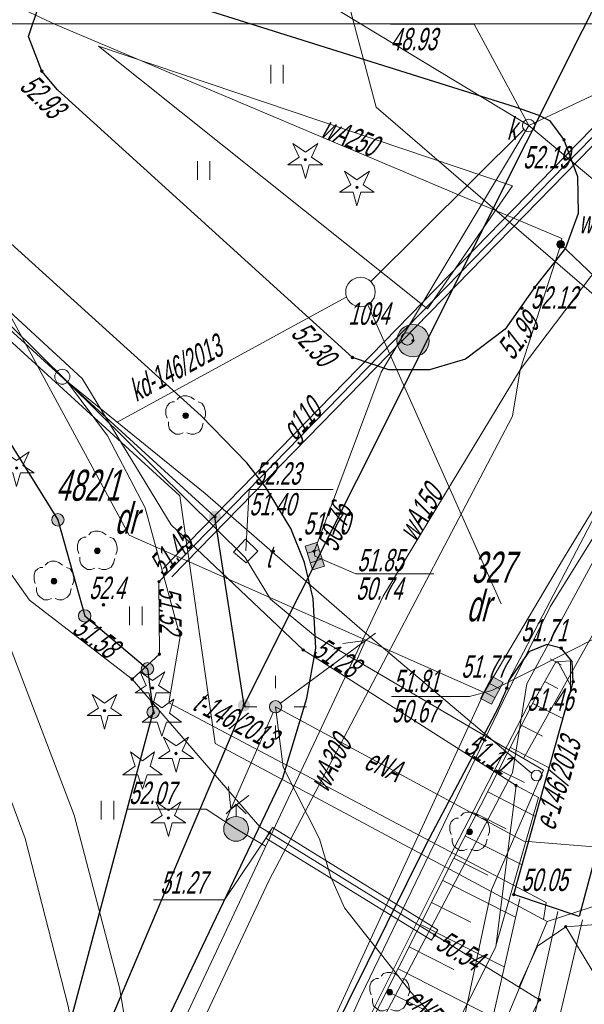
# Model space of a CAD drawing. Header units: millimetres. Extents: x 6567289036 to 6568990308, y 5976640423 to 5977332400.
# Tile 30 of 216: x 6567492607 to 6567515357, y 5976882915 to 5976922585. Entities that reach past the tile are written whole.
import ezdxf

# ---------------------------------------------------------------- set-up
doc = ezdxf.new("R2010")
doc.units = ezdxf.units.MM
doc.layers.add('0_PODKŁADANKI', color=7, linetype='Continuous')
doc.styles.get("Standard").update_dxf_attribs({"font": 'arial.ttf'})

# ---------------------------------------------------------------- blocks, each defined once
blk = doc.blocks.new('L_0_29_1')
at = {"color": 0, "linetype": 'Continuous', "lineweight": 13, "flags": 128}
blk.add_lwpolyline([(0, -0.5), (0, 0.5)], dxfattribs=at)
blk = doc.blocks.new('OSSP03')
at = {"linetype": 'Continuous', "lineweight": 18}
for color, points in [(7, [(0, -1.3, 1), (0, 1.3, 1)]), (0, [(0, -0.1, 1), (0, 0.1, 1)])]:
    blk.add_hatch(color=color, dxfattribs=at).paths.add_polyline_path(points)
at = {"color": 0, "linetype": 'Continuous', "lineweight": 18}
for radius in [1.3, 0.1]:
    blk.add_circle((0, 0), radius, dxfattribs=at)
blk = doc.blocks.new('EGBP04_02')
at = {"linetype": 'Continuous', "lineweight": 18}
blk.add_hatch(color=7, dxfattribs=at).paths.add_polyline_path([(0, -0.5, 1), (0, 0.5, 1)])
at = {"color": 0, "linetype": 'Continuous', "lineweight": 18}
blk.add_circle((0, 0), 0.5, dxfattribs=at)
blk = doc.blocks.new('EGBP04_03')
at = {"linetype": 'Continuous', "lineweight": 13}
for color, points in [(7, [(0, -0.5, 1), (0, 0.5, 1)]), (0, [(0, -0.1, 1), (0, 0.1, 1)])]:
    blk.add_hatch(color=color, dxfattribs=at).paths.add_polyline_path(points)
at = {"color": 0, "linetype": 'Continuous', "lineweight": 13}
blk.add_circle((0, 0), 0.1, dxfattribs=at)
blk = doc.blocks.new('RTPW01')
at = {"linetype": 'Continuous', "lineweight": 13}
blk.add_hatch(color=0, dxfattribs=at).paths.add_polyline_path([(0, -0.1, 1), (0, 0.1, 1)])
at = {"color": 0, "linetype": 'Continuous', "lineweight": 13}
blk.add_circle((0, 0), 0.1, dxfattribs=at)
blk = doc.blocks.new('SUUS22_01')
at = {"color": 0, "linetype": 'Continuous', "lineweight": 13}
blk.add_circle((0, 0), 0.5, dxfattribs=at)
blk = doc.blocks.new('SUUS25')
at = {"linetype": 'Continuous', "lineweight": 13}
blk.add_hatch(color=0, dxfattribs=at).paths.add_polyline_path([(0, -0.316, 1), (0, 0.316, 1)])
at = {"color": 0, "linetype": 'Continuous', "lineweight": 13}
blk.add_circle((0, 0), 0.316, dxfattribs=at)
blk = doc.blocks.new('SUUS05')
at = {"linetype": 'Continuous', "lineweight": 18}
blk.add_hatch(color=7, dxfattribs=at).paths.add_polyline_path([(-1, 0.5), (-1, -0.5), (1, -0.5), (1, 0.5), (-0.9, 0.5)])
at = {"color": 0, "linetype": 'Continuous', "lineweight": 18, "flags": 128}
for points in [[(-1, 0.5), (-1, -0.5), (1, -0.5), (1, 0.5), (-0.9, 0.5)], [(-0.4, 0.5), (-0.4, -0.5)]]:
    blk.add_lwpolyline(points, close=True, dxfattribs=at)
blk.add_lwpolyline([(0.4, 0.5), (0.4, -0.5)], dxfattribs=at)
blk = doc.blocks.new('BUIB04_01')
at = {"linetype": 'Continuous', "lineweight": 18}
blk.add_hatch(color=7, dxfattribs=at).paths.add_polyline_path([(0, -0.5, 1), (0, 0.5, 1)])
at = {"color": 0, "linetype": 'Continuous', "lineweight": 18}
blk.add_circle((0, 0), 0.5, dxfattribs=at)
blk = doc.blocks.new('SUUS02')
at = {"linetype": 'Continuous', "lineweight": 18}
blk.add_hatch(color=7, dxfattribs=at).paths.add_polyline_path([(0, -1, 1), (0, 1, 1)])
at = {"color": 0, "linetype": 'Continuous', "lineweight": 18, "flags": 128}
for points in [[(0, 2), (-0.8, 1.2)], [(0, 1), (0, 2)], [(0, 2), (0.8, 1.2)]]:
    blk.add_lwpolyline(points, dxfattribs=at)
at = {"color": 0, "linetype": 'Continuous', "lineweight": 18}
blk.add_circle((0, 0), 1, dxfattribs=at)
blk = doc.blocks.new('SUPE04')
at = {"color": 0, "linetype": 'Continuous', "lineweight": 18, "flags": 128}
for points in [[(9, 0), (7.4, 0.9)], [(0.5, 0), (10, 0)], [(9, 0), (7.4, -0.9)]]:
    blk.add_lwpolyline(points, dxfattribs=at)
blk = doc.blocks.new('SUPS01_08')
at = {"linetype": 'Continuous', "lineweight": 13}
blk.add_hatch(color=0, dxfattribs=at).paths.add_polyline_path([(0, -0.1, 1), (0, 0.1, 1)])
at = {"color": 0, "linetype": 'Continuous', "lineweight": 13}
blk.add_circle((0, 0), 0.1, dxfattribs=at)
blk = doc.blocks.new('OBOP01_01')
at = {"linetype": 'Continuous', "lineweight": 18}
blk.add_hatch(color=0, dxfattribs=at).paths.add_polyline_path([(0, -0.1, 1), (0, 0.1, 1)])
at = {"color": 0, "linetype": 'Continuous', "lineweight": 18, "flags": 128}
blk.add_lwpolyline([(-1, 1.3), (0, 0.6), (1, 1.3), (0.5, 0.2), (1.4, -0.4), (0.3, -0.4), (0, -1.5), (-0.3, -0.4), (-1.4, -0.4), (-0.5, 0.2), (-1, 1.3)], dxfattribs=at)
at = {"color": 0, "linetype": 'Continuous', "lineweight": 18}
blk.add_circle((0, 0), 0.1, dxfattribs=at)
blk = doc.blocks.new('OBOP02_01')
at = {"linetype": 'Continuous', "lineweight": 13}
blk.add_hatch(color=0, dxfattribs=at).paths.add_polyline_path([(0, -0.224, 1), (0, 0.224, 1)])
at = {"color": 0, "linetype": 'Continuous', "lineweight": 18, "flags": 128}
for points in [[(0.7, 1.3), (0.4, 1.5), (0.1, 1.6), (-0.2, 1.6), (-0.5, 1.5), (-0.7, 1.3)], [(-0.9, 1.1), (-1.1, 1.1), (-1.3, 1), (-1.5, 0.8), (-1.6, 0.5), (-1.6, 0.1), (-1.5, -0.2)], [(1.5, -0.3), (1.6, 0), (1.6, 0.3), (1.5, 0.7), (1.3, 1), (1, 1.1)], [(-1.4, -0.5), (-1.4, -0.8), (-1.3, -1.1), (-1.1, -1.3), (-0.8, -1.5), (-0.5, -1.5), (-0.2, -1.4)], [(0.1, -1.4), (0.4, -1.5), (0.7, -1.5), (1.1, -1.3), (1.3, -1), (1.4, -0.6)]]:
    blk.add_lwpolyline(points, dxfattribs=at)
at = {"color": 0, "linetype": 'Continuous', "lineweight": 13}
blk.add_circle((0, 0), 0.224, dxfattribs=at)
blk = doc.blocks.new('PTTU04_1')
at = {"color": 0, "linetype": 'Continuous', "lineweight": 18, "flags": 128}
for points in [[(-0.5, 0.7), (-0.5, -0.8)], [(0.5, 0.7), (0.5, -0.8)]]:
    blk.add_lwpolyline(points, dxfattribs=at)

msp = doc.modelspace()

# ---------------------------------------------------------------- linework, layer by layer
at = {"layer": '0_PODKŁADANKI', "linetype": 'Continuous', "lineweight": 18, "flags": 128}
for points in [[(6567480346.345362, 5976820602.753954), (6567487686.345362, 5976837452.753954), (6567490396.345362, 5976844702.753954), (6567493066.345362, 5976848132.753954), (6567498106.345362, 5976860252.753954), (6567502946.345362, 5976867632.753954), (6567511786.345362, 5976885232.753954), (6567512606.345362, 5976891732.753954), (6567504026.345362, 5976897192.753953), (6567498716.345362, 5976902232.753954), (6567495126.345362, 5976908132.753954), (6567471616.345362, 5976929802.753954), (6567441046.345362, 5976957112.753954), (6567405036.345362, 5976990362.753954), (6567410676.345362, 5976997712.753954), (6567430122.345362, 5977021151.753954)], [(6567424956.345362, 5976974562.753954), (6567435876.345362, 5976965392.753954), (6567441926.345362, 5976961512.753954), (6567461356.345362, 5976949612.753954), (6567513116.345362, 5976918322.753954), (6567517946.345362, 5976914272.753954)], [(6567519176.345362, 5976887982.753954), (6567513866.345362, 5976886252.753954), (6567500486.345362, 5976893422.753954), (6567499056.345362, 5976903402.753954), (6567444806.345362, 5976953002.753954), (6567444976.345362, 5976954622.753954), (6567429546.345362, 5976968762.753954)], [(6567510356.345362, 5976876182.753954), (6567510326.345362, 5976881472.753954), (6567511616.345362, 5976887532.753954), (6567513716.345362, 5976892342.753954), (6567504526.345362, 5976897732.753954), (6567502706.345362, 5976899242.753954), (6567501696.345362, 5976900912.753954), (6567488616.345362, 5976913842.753954), (6567473846.345362, 5976927682.753954), (6567472276.345362, 5976928192.753953), (6567471696.345362, 5976930012.753954), (6567441026.345362, 5976957482.753954), (6567436976.345362, 5976959072.753954), (6567433226.345362, 5976961692.753953)], [(6567482146.345362, 5976820532.753954), (6567504466.345362, 5976865822.753954), (6567513556.345362, 5976883092.753954), (6567502276.345362, 5976890062.753954), (6567497136.345362, 5976896012.753954), (6567492996.345362, 5976899202.753954), (6567480296.345362, 5976917192.753953), (6567463066.345362, 5976932382.753954), (6567438856.345362, 5976950062.753954)], [(6567497136.345362, 5976896012.753954), (6567498236.345362, 5976897022.753954), (6567498216.345362, 5976899942.753953), (6567498556.345362, 5976900302.753954), (6567523696.345362, 5976926072.753954), (6567524946.345362, 5976927372.753954), (6567553336.345362, 5976936552.753954), (6567555606.345362, 5976942182.753954), (6567559676.345362, 5976943812.753954), (6567563576.345362, 5976941662.753954), (6567571881.345362, 5976944155.753954)], [(6567462266.345362, 5976937252.753954), (6567494046.345362, 5976922392.753954), (6567514456.345362, 5976913772.753954), (6567514406.345362, 5976913532.753954)], [(6567513116.345362, 5976918322.753954), (6567510916.345362, 5976922402.753954), (6567507550.345362, 5976922402.753954)], [(6567513116.345362, 5976918322.753954), (6567522136.345362, 5976922562.753954)], [(6567519096.345362, 5976921612.753954), (6567521726.345362, 5976920302.753954), (6567512766.345362, 5976908482.753954)], [(6567504496.345362, 5976900972.753954), (6567504466.345362, 5976901162.753954), (6567507176.345362, 5976908382.753954), (6567513116.345362, 5976918322.753954)], [(6567514406.345362, 5976913532.753954), (6567512766.345362, 5976908482.753954), (6567512466.345362, 5976906612.753954), (6567502646.345362, 5976887892.753954), (6567498306.345362, 5976878652.753954)], [(6567514406.345362, 5976913532.753954), (6567515766.345362, 5976912232.753954), (6567518705.345362, 5976912232.753954)], [(6567470116.345362, 5976820702.753954), (6567478206.345362, 5976838082.753954), (6567497636.345362, 5976878882.753954), (6567507256.345362, 5976899352.753954), (6567512766.345362, 5976908482.753954)], [(6567476446.345362, 5976820612.753954), (6567478766.345362, 5976824892.753954), (6567504476.345362, 5976877052.753954), (6567512466.345362, 5976892242.753954), (6567513036.345362, 5976895822.753954), (6567516226.345362, 5976901692.753953), (6567518906.345362, 5976905022.753954)], [(6567501716.345362, 5976901182.753954), (6567501856.345362, 5976903662.753954), (6567505235.345362, 5976903662.753954)], [(6567512906.345362, 5976892822.753954), (6567519006.345362, 5976903722.753954)], [(6567504496.345362, 5976900972.753954), (6567506156.345362, 5976900262.753954), (6567509299.345362, 5976900262.753954)], [(6567511636.345362, 5976895562.753954), (6567518876.345362, 5976899212.753954)], [(6567514296.345362, 5976896722.753954), (6567514796.345362, 5976895772.753954)], [(6567502916.345362, 5976895652.753954), (6567502916.345362, 5976896152.753954)], [(6567513756.345362, 5976895922.753954), (6567514286.345362, 5976895632.753954)], [(6567511636.345362, 5976895562.753954), (6567510736.345362, 5976895322.753954), (6567507593.345362, 5976895322.753954)], [(6567497849.345362, 5976895213.753954), (6567498035.345362, 5976894640.753954)], [(6567498337.345362, 5976894859.753954), (6567497849.345362, 5976895213.753954)], [(6567498824.345362, 5976895212.753954), (6567498337.345362, 5976894859.753954)], [(6567498638.345362, 5976894639.753954), (6567498824.345362, 5976895212.753954)], [(6567501666.345362, 5976894902.753954), (6567502166.345362, 5976894902.753954)], [(6567502916.345362, 5976894902.753954), (6567512916.345362, 5976889492.753954), (6567516416.345362, 5976889202.753954), (6567518666.345362, 5976890752.753954)], [(6567502916.345362, 5976894902.753954), (6567503226.345362, 5976892462.753954), (6567504686.345362, 5976889582.753954), (6567505126.345362, 5976888072.753954), (6567505696.345362, 5976886802.753954), (6567508386.345362, 5976883392.753954), (6567510846.345362, 5976880712.753954), (6567513616.345362, 5976878302.753954)], [(6567503666.345362, 5976894902.753954), (6567504166.345362, 5976894902.753954)], [(6567514486.345362, 5976894432.753954), (6567513286.345362, 5976895032.753954)], [(6567498035.345362, 5976894640.753954), (6567497547.345362, 5976894286.753954)], [(6567499125.345362, 5976894285.753954), (6567498638.345362, 5976894639.753954)], [(6567497547.345362, 5976894286.753954), (6567498150.345362, 5976894286.753954)], [(6567498150.345362, 5976894286.753954), (6567498336.345362, 5976893712.753954)], [(6567498336.345362, 5976893712.753954), (6567498523.345362, 5976894285.753954)], [(6567498523.345362, 5976894285.753954), (6567499125.345362, 5976894285.753954)], [(6567502916.345362, 5976893652.753954), (6567502916.345362, 5976894152.753954)], [(6567512836.345362, 5976894152.753954), (6567513666.345362, 5976893722.753954)], [(6567513916.345362, 5976892452.753954), (6567512386.345362, 5976893262.753954)], [(6567497069.345362, 5976893083.753954), (6567497255.345362, 5976892510.753954)], [(6567497557.345362, 5976892729.753954), (6567497069.345362, 5976893083.753954)], [(6567498044.345362, 5976893082.753954), (6567497557.345362, 5976892729.753954)], [(6567497858.345362, 5976892509.753954), (6567498044.345362, 5976893082.753954)], [(6567497255.345362, 5976892510.753954), (6567496767.345362, 5976892156.753954)], [(6567498345.345362, 5976892155.753954), (6567497858.345362, 5976892509.753954)], [(6567496767.345362, 5976892156.753954), (6567497370.345362, 5976892156.753954)], [(6567497370.345362, 5976892156.753954), (6567497556.345362, 5976891582.753954)], [(6567497556.345362, 5976891582.753954), (6567497743.345362, 5976892155.753954)], [(6567497743.345362, 5976892155.753954), (6567498345.345362, 5976892155.753954)], [(6567511916.345362, 5976892362.753954), (6567512946.345362, 5976891852.753954)], [(6567513386.345362, 5976890482.753954), (6567511466.345362, 5976891472.753954)], [(6567501326.345362, 5976889982.753954), (6567500126.345362, 5976890772.753954), (6567496913.345362, 5976890772.753954)], [(6567511016.345362, 5976890582.753954), (6567512206.345362, 5976889982.753954)], [(6567502666.345362, 5976889822.753954), (6567500856.345362, 5976887122.753954), (6567498000.345362, 5976887122.753954)], [(6567501326.345362, 5976889982.753954), (6567502516.345362, 5976889292.753954)], [(6567512856.345362, 5976888532.753954), (6567510566.345362, 5976889692.753953)], [(6567510106.345362, 5976888802.753954), (6567511466.345362, 5976888112.753954)], [(6567509656.345362, 5976887902.753954), (6567512586.345362, 5976886422.753954)], [(6567509206.345362, 5976887012.753954), (6567510786.345362, 5976886222.753954)], [(6567496066.345362, 5976845442.753953), (6567495356.345362, 5976845882.753954), (6567503246.345362, 5976860862.753954), (6567513866.345362, 5976886252.753954)], [(6567508756.345362, 5976886132.753954), (6567512126.345362, 5976884422.753954)], [(6567512716.345362, 5976883602.753954), (6567513466.345362, 5976885262.753954), (6567514606.345362, 5976886042.753954), (6567519796.345362, 5976886432.753954)], [(6567514606.345362, 5976886042.753954), (6567515696.345362, 5976884242.753954), (6567517906.345362, 5976884242.753954)], [(6567508306.345362, 5976885232.753954), (6567510106.345362, 5976884322.753954)], [(6567507856.345362, 5976884342.753954), (6567511676.345362, 5976882402.753954)], [(6567507406.345362, 5976883442.753953), (6567509426.345362, 5976882432.753954)]]:
    msp.add_lwpolyline(points, dxfattribs=at)
at = {"layer": '0_PODKŁADANKI', "linetype": 'Continuous', "lineweight": 25, "flags": 128}
for points in [[(6567497306.345362, 5976879662.753954), (6567503216.345362, 5976892042.753954), (6567504176.345362, 5976895252.753954), (6567504536.345362, 5976897262.753954), (6567504436.345362, 5976899262.753954), (6567504086.345362, 5976900712.753954), (6567503536.345362, 5976902082.753954), (6567502506.345362, 5976903762.753954), (6567501756.345362, 5976904732.753954), (6567499916.345362, 5976906622.753954), (6567490096.345362, 5976915502.753954), (6567480096.345362, 5976924602.753954), (6567476506.345362, 5976927842.753954), (6567450939.492299, 5976950965.088134)], [(6567501646.345362, 5976894962.753954), (6567517556.345362, 5976926682.753954)], [(6567481576.345362, 5976919812.753954), (6567500476.345362, 5976902552.753954)], [(6567491416.345362, 5976906792.753954), (6567494146.345362, 5976902432.753954)], [(6567494146.345362, 5976902432.753954), (6567495226.345362, 5976898562.753954)], [(6567501646.345362, 5976894962.753954), (6567500476.345362, 5976902552.753954)], [(6567495226.345362, 5976898562.753954), (6567497756.345362, 5976896432.753954)], [(6567517196.345362, 5976894072.753954), (6567515146.345362, 5976886452.753954), (6567512516.345362, 5976887332.753954), (6567514906.345362, 5976895912.753954), (6567514866.345362, 5976896722.753954), (6567514426.345362, 5976897262.753954), (6567513846.345362, 5976897412.753954), (6567513126.345362, 5976897112.753954), (6567512296.345362, 5976895942.753953), (6567512236.345362, 5976895652.753954)], [(6567497756.345362, 5976896432.753954), (6567497986.345362, 5976894682.753954)], [(6567512236.345362, 5976895652.753954), (6567511886.345362, 5976894862.753954), (6567508986.345362, 5976889362.753954), (6567502656.345362, 5976876612.753954), (6567501126.345362, 5976873642.753954), (6567500216.345362, 5976871942.753953), (6567493626.345362, 5976858832.753954), (6567485356.345362, 5976842362.753954), (6567476276.345362, 5976824392.753954)], [(6567494736.345362, 5976878642.753954), (6567501646.345362, 5976894962.753954)], [(6567493796.345362, 5976878992.753954), (6567497986.345362, 5976894682.753954)]]:
    msp.add_lwpolyline(points, dxfattribs=at)
at = {"layer": '0_PODKŁADANKI', "lineweight": 18, "flags": 128}
for points in [[(6567511319.540383, 5976895478.272625), (6567497016.345362, 5976901822.753954), (6567490346.345363, 5976914112.753954), (6567469046.033594, 5976934082.641709)], [(6567519650.446234, 5976908129.361268), (6567506976.345362, 5976919062.753954), (6567504062.781614, 5976929994.298344)], [(6567501646.345362, 5976894962.753954), (6567517556.345362, 5976926682.753954)], [(6567498386.345362, 5976900472.753954), (6567523516.345362, 5976926252.753954)], [(6567498736.345362, 5976900132.753954), (6567523866.345362, 5976925902.753954)], [(6567477376.345362, 5976919522.753954), (6567478986.345362, 5976916522.753954), (6567483556.345362, 5976909332.753954), (6567486396.345362, 5976904642.753954), (6567490026.345362, 5976897122.753954), (6567492826.345362, 5976889592.753954), (6567494566.345362, 5976882842.753954), (6567495756.345362, 5976876292.753954), (6567497176.345362, 5976879402.753954), (6567497306.345362, 5976879662.753954), (6567496626.345362, 5976883582.753954), (6567494796.345362, 5976890532.753954), (6567491946.345362, 5976898042.753954), (6567488286.345362, 5976905632.753954), (6567485176.345362, 5976910742.753954), (6567480896.345362, 5976917452.753954), (6567479326.345362, 5976920282.753954), (6567478646.345362, 5976923032.753954), (6567480096.345362, 5976924602.753954)], [(6567481576.345362, 5976919812.753954), (6567500476.345362, 5976902552.753954)], [(6567506756.345362, 5976912042.753954), (6567512928.345362, 5976918175.753953)], [(6567449134.817936, 5976779404.531639), (6567454236.345362, 5976777252.753954), (6567464506.345362, 5976798032.753954), (6567467016.345362, 5976803182.753954), (6567478006.345362, 5976825532.753954), (6567485946.345362, 5976841702.753954), (6567494236.345362, 5976858472.753954), (6567499396.345362, 5976869502.753954), (6567502465.989774, 5976876243.240166), (6567511319.540383, 5976895478.272625), (6567514516.345362, 5976900872.753954), (6567516966.608269, 5976904885.300871), (6567519686.345362, 5976908172.753954), (6567522786.345362, 5976911422.753954), (6567524396.345362, 5976912882.753954), (6567525986.345362, 5976914212.753954), (6567532386.345364, 5976917612.753954)], [(6567505756.345362, 5976911402.753954), (6567496531.522463, 5976906371.443063)], [(6567506636.345364, 5976911092.753954), (6567512006.345362, 5976899052.753954)], [(6567519650.446234, 5976908129.361268), (6567520046.345362, 5976907792.753954), (6567517826.345362, 5976905112.753954), (6567513976.345362, 5976898922.753954), (6567512086.345362, 5976895132.753954), (6567506336.345362, 5976883212.753954), (6567501966.345362, 5976873542.753954), (6567494286.345362, 5976857822.753954), (6567489921.774388, 5976849030.083811), (6567486386.345364, 5976841392.753954), (6567479696.345362, 5976827932.753954), (6567472706.345362, 5976813502.753954), (6567466666.345362, 5976801302.753954), (6567460756.345362, 5976789072.753954), (6567453626.345362, 5976774502.753954), (6567449662.205529, 5976776664.751998)], [(6567494528.189609, 5976907984.773438), (6567496146.345362, 5976905812.753954), (6567497656.345362, 5976902912.753954), (6567499076.345362, 5976897732.753955), (6567498615.566076, 5976895061.421126), (6567513823.345361, 5976887020.753954), (6567513715.94663, 5976886333.34879)], [(6567494530.406721, 5976907996.5144), (6567500076.345362, 5976903492.753954), (6567506316.345362, 5976898072.753954), (6567513226.345362, 5976892232.753955)], [(6567494146.345362, 5976902432.753954), (6567491416.345362, 5976906792.753954)], [(6567516966.345362, 5976904882.753954), (6567516556.345362, 5976904092.753954), (6567512296.345362, 5976895942.753953)], [(6567495226.345362, 5976898562.753954), (6567494146.345362, 5976902432.753954)], [(6567500476.345362, 5976902552.753954), (6567501646.345362, 5976894962.753954)], [(6567497756.345362, 5976896432.753954), (6567495226.345362, 5976898562.753954)], [(6567497986.345362, 5976894682.753954), (6567497756.345362, 5976896432.753954)], [(6567514796.345362, 5976896752.753954), (6567514206.345362, 5976896712.753954), (6567513366.345362, 5976895202.753954), (6567510106.345362, 5976888802.753954), (6567504196.345362, 5976877092.753954)], [(6567514796.345362, 5976895502.753954), (6567514796.345362, 5976896752.753954)], [(6567512236.345362, 5976895652.753954), (6567511886.345362, 5976894862.753954), (6567508986.345362, 5976889362.753954), (6567502656.345362, 5976876612.753954), (6567501126.345362, 5976873642.753954), (6567500216.345362, 5976871942.753953), (6567493626.345362, 5976858832.753954), (6567485356.345362, 5976842362.753954), (6567476276.345362, 5976824392.753954)], [(6567513236.345362, 5976895252.753954), (6567509926.345362, 5976888842.753954), (6567504076.345362, 5976877152.753954), (6567503606.345362, 5976876142.753954), (6567501146.345362, 5976871402.753954), (6567494586.345362, 5976858302.753954), (6567486326.345362, 5976841882.753954), (6567479676.345362, 5976828772.753954), (6567479936.345362, 5976826862.753954), (6567478136.345362, 5976823322.753954)], [(6567512516.345362, 5976887332.753954), (6567514796.345362, 5976895502.753954)], [(6567494736.345362, 5976878642.753954), (6567501646.345362, 5976894962.753954)], [(6567493796.345362, 5976878992.753954), (6567497986.345362, 5976894682.753954)], [(6567512606.345362, 5976891732.753954), (6567513516.345362, 5976891252.753954), (6567511791.78243, 5976885275.852663)], [(6567508846.345362, 5976874682.753954), (6567511266.345362, 5976880612.753954), (6567512756.345362, 5976887162.753954)], [(6567514286.345362, 5976886652.753954), (6567512916.345362, 5976880522.753954), (6567506656.345362, 5976868732.753954), (6567505906.345362, 5976867272.753954), (6567505006.345362, 5976865452.753954), (6567504356.345362, 5976864192.753953), (6567499866.345362, 5976855442.753953), (6567495586.345362, 5976847192.753953), (6567497106.345362, 5976847342.753954), (6567501006.345362, 5976854932.753954), (6567505486.345362, 5976863792.753954), (6567506026.345362, 5976864942.753953), (6567507046.345362, 5976866692.753953), (6567516076.345362, 5976861902.753954)], [(6567515286.345362, 5976886322.753954), (6567513806.345362, 5976880072.753954), (6567507596.345362, 5976868262.753954), (6567507366.345362, 5976867712.753954), (6567516586.345362, 5976862862.753954)]]:
    msp.add_lwpolyline(points, dxfattribs=at)
at = {"layer": '0_PODKŁADANKI', "linetype": 'Continuous', "lineweight": 25, "flags": 128}
msp.add_lwpolyline([(6567495216.345362, 5976924302.753954), (6567496356.345362, 5976924182.753954), (6567512566.345362, 5976919072.753954), (6567513526.345362, 5976918732.753954), (6567513956.345362, 5976918522.753954), (6567514536.345362, 5976917742.753954), (6567515076.345362, 5976916272.753954), (6567515116.345362, 5976914782.753954), (6567514596.345362, 5976913382.753954), (6567513356.345362, 5976911792.753954), (6567512166.345362, 5976910122.753954), (6567510576.345362, 5976908902.753954), (6567509116.345362, 5976908482.753954), (6567507476.345362, 5976908472.753954), (6567506016.345362, 5976908972.753954), (6567494126.345362, 5976919752.753954), (6567493496.345362, 5976920512.753954), (6567492956.345362, 5976921912.753954), (6567493406.345362, 5976923222.753954), (6567494266.345362, 5976923962.753954)], close=True, dxfattribs=at)
at = {"layer": '0_PODKŁADANKI', "linetype": 'Continuous', "lineweight": 13, "flags": 128}
msp.add_lwpolyline([(6567293036.345362, 5976922422.753954), (6567580036.345362, 5976922422.753954)], dxfattribs=at)
at = {"layer": '0_PODKŁADANKI', "lineweight": 18, "flags": 128}
for points in [[(6567495786.345362, 5976921522.753954), (6567512466.345362, 5976915892.753954), (6567509036.345362, 5976910932.753954)], [(6567502796.345362, 5976890032.753954), (6567509456.345362, 5976885912.753954), (6567509196.345362, 5976885492.753954), (6567502526.345362, 5976889612.753954)]]:
    msp.add_lwpolyline(points, close=True, dxfattribs=at)
at = {"layer": '0_PODKŁADANKI', "linetype": 'Continuous', "lineweight": 18, "flags": 128}
msp.add_lwpolyline([(6567501706.345362, 5976901652.753954), (6567502206.345362, 5976901172.753954), (6567501736.345362, 5976900702.753954), (6567501216.345362, 5976901132.753954)], close=True, dxfattribs=at)
at = {"layer": '0_PODKŁADANKI', "linetype": 'Continuous', "lineweight": 18}
for centre, radius in [((6567506336.345362, 5976911612.753954), 594.138032), ((6567494324.086338, 5976908200.468722), 303.266528), ((6567513436.345362, 5976892132.753954), 219.317121)]:
    msp.add_circle(centre, radius, dxfattribs=at)
at = {"layer": '0_PODKŁADANKI'}
for p in [(6567512838.962874, 5976910963.861641), (6567495981.782003, 5976899010.947053), (6567497955.735392, 5976895662.457764), (6567496026.22344, 5976894748.634032)]:
    msp.add_point(p, dxfattribs=at)

# ---------------------------------------------------------------- block references
at = {"layer": '0_PODKŁADANKI', "linetype": 'Continuous', "xscale": 500, "yscale": 500, "zscale": 500}
for name, p in [('PTTU04_1', (6567502976.345362, 5976920412.753954)), ('RTPW01', (6567493496.345362, 5976920512.753954)), ('SUUS22_01', (6567513116.345362, 5976918322.753954)), ('OBOP01_01', (6567504116.345362, 5976916942.753953)), ('RTPW01', (6567514536.345362, 5976917742.753954)), ('PTTU04_1', (6567500016.345362, 5976916532.753954)), ('OBOP01_01', (6567506196.345362, 5976915832.753954)), ('RTPW01', (6567513356.345362, 5976911792.753954)), ('RTPW01', (6567512838.962874, 5976910963.861641)), ('OSSP03', (6567508456.345362, 5976909652.753954)), ('EGBP04_02', (6567508226.345362, 5976909722.753954)), ('RTPW01', (6567506016.345362, 5976908972.753954)), ('OBOP02_01', (6567499296.345362, 5976906632.753954)), ('OBOP01_01', (6567492483.466825, 5976904524.257983)), ('EGBP04_03', (6567500476.345362, 5976902552.753954)), ('EGBP04_02', (6567494146.345362, 5976902432.753954)), ('OBOP02_01', (6567495736.345362, 5976901182.753954)), ('RTPW01', (6567503916.345362, 5976901642.753954)), ('SUPS01_08', (6567504466.345362, 5976901162.753954)), ('OBOP02_01', (6567493986.345362, 5976899962.753954)), ('SUPS01_08', (6567498216.345362, 5976899942.753953)), ('EGBP04_02', (6567495226.345362, 5976898562.753954)), ('RTPW01', (6567495981.782003, 5976899010.947053)), ('PTTU04_1', (6567497286.345362, 5976898592.753954)), ('SUPS01_08', (6567504026.345362, 5976897192.753953)), ('RTPW01', (6567514426.345362, 5976897262.753954)), ('SUPS01_08', (6567498236.345362, 5976897022.753954)), ('EGBP04_02', (6567497756.345362, 5976896432.753954)), ('SUPS01_08', (6567497136.345362, 5976896012.753954)), ('OBOP01_01', (6567497955.735392, 5976895662.457764)), ('RTPW01', (6567512236.345362, 5976895652.753954)), ('RTPW01', (6567514906.345362, 5976895912.753954)), ('OBOP01_01', (6567496026.22344, 5976894748.634032)), ('EGBP04_02', (6567497986.345362, 5976894682.753954)), ('EGBP04_03', (6567501646.345362, 5976894962.753954)), ('BUIB04_01', (6567502916.345362, 5976894902.753954)), ('OBOP01_01', (6567498906.345362, 5976893022.753954)), ('SUPS01_08', (6567512606.345362, 5976891732.753954)), ('PTTU04_1', (6567496146.345362, 5976890762.753954)), ('OBOP01_01', (6567498596.345362, 5976890422.753954)), ('SUUS02', (6567501326.345362, 5976889982.753954)), ('OBOP02_01', (6567510736.345362, 5976889862.753954)), ('SUPS01_08', (6567502666.345362, 5976889822.753954)), ('RTPW01', (6567512516.345362, 5976887332.753954)), ('SUPS01_08', (6567509326.345362, 5976885702.753954)), ('SUPS01_08', (6567514606.345362, 5976886042.753954)), ('OBOP02_01', (6567507516.345362, 5976883402.753954)), ('SUPS01_08', (6567513556.345362, 5976883092.753954))]:
    msp.add_blockref(name, p, dxfattribs=at)
at = {"layer": '0_PODKŁADANKI', "linetype": 'Continuous'}
for name, p, xscale, yscale, zscale, rotation in [('SUUS25', (6567514406.345362, 5976913532.753954), 500, 500, 500, 77.94), ('SUUS05', (6567504496.345362, 5976900972.753954), 500, 500, 500, 287.75), ('SUPE04', (6567502916.345362, 5976894902.753954), 500, 500, 500, 36.34), ('L_0_29_1', (6567514206.345362, 5976896712.753954), 500, 500, 500, 240.9099999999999), ('SUUS05', (6567511636.345362, 5976895562.753954), 500.0000000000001, 500.0000000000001, 500.0000000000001, 61.99), ('SUPE04', (6567502916.345362, 5976894902.753954), 500, 500, 500, 246.35)]:
    msp.add_blockref(name, p, dxfattribs=dict(at, xscale=xscale, yscale=yscale, zscale=zscale, rotation=rotation))

# ---------------------------------------------------------------- texts
at = {"layer": '0_PODKŁADANKI', "lineweight": 18, "oblique": 15, "width": 0.59}
for s, p in [('48.93', (6567507550.345362, 5976921352.753954)), ('k', (6567512236.345362, 5976917752.753954)), ('52.19', (6567512886.345364, 5976916592.753954)), ('w', (6567515136.345362, 5976913972.753954)), ('52.12', (6567513196.345362, 5976910942.753953)), ('1094', (6567505846.345363, 5976910292.753954)), ('52.23', (6567502056.345362, 5976903852.753954)), ('51.40', (6567501856.345362, 5976902612.753954)), ('51.70', (6567504036.345362, 5976901842.753954)), ('t', (6567502526.345362, 5976900512.753954)), ('51.85', (6567506206.345362, 5976900362.753954)), ('52.4', (6567495396.345362, 5976899242.753954)), ('50.74', (6567506156.345362, 5976899212.753954)), ('51.71', (6567512806.345362, 5976897532.753954)), ('51.77', (6567510396.345362, 5976896072.753954)), ('51.81', (6567507646.345362, 5976895492.753952)), ('51.46', (6567513046.345362, 5976894742.753952)), ('50.67', (6567507593.345362, 5976894272.753954)), ('52.07', (6567497006.345362, 5976890982.753954)), ('51.27', (6567498266.345362, 5976887372.753954)), ('50.05', (6567512816.345362, 5976887482.753954))]:
    msp.add_text(s, height=900, dxfattribs=at).set_placement(p)
at = {"layer": '0_PODKŁADANKI', "lineweight": 18, "oblique": 15}
for s, rotation, width, p in [('52.93', 315, 0.59, (6567492559.949259, 5976919846.357852)), ('wA250', 337.9000000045, 0.59, (6567504686.476332, 5976917892.700759)), ('51.99', 53.0999999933, 0.59, (6567512480.210598, 5976908823.014318)), ('52.30', 311.9999999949, 0.59, (6567503497.515018, 5976909910.536408)), ('kd-146/2013', 28.6000000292, 0.58, (6567497306.345362, 5976907172.753954)), ('g110', 46.4999999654, 0.59, (6567503706.129143, 5976905582.526027)), ('wA150', 59.6999999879, 0.59, (6567508556.274048, 5976901512.631895)), ('50.76', 70.2000000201, 0.59, (6567505393.138054, 5976901097.889826)), ('51.45', 46.5999999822, 0.59, (6567498375.956934, 5976900112.342947)), ('51.52', 271.200000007, 0.59, (6567498206.352854, 5976899722.392778)), ('51.58', 323.1999999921, 0.59, (6567494665.842095, 5976897913.130171)), ('51.28', 328.3000000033, 0.59, (6567504346.198332, 5976897002.844741)), ('t-146/2013', 332.0999999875, 0.59, (6567499516.345362, 5976894812.753954)), ('wA300', 63.0999999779, 0.59, (6567504997.62582, 5976891409.102288)), ('51.11', 328.3000000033, 0.59, (6567510456.198333, 5976893102.844742)), ('e-146/2013', 73.1999999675, 0.59, (6567514157.932909, 5976889872.625338)), ('eNA', 336.4000000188, 0.59, (6567506425.956677, 5976892432.923657)), ('50.54', 329.1000000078, 0.59, (6567509305.379834, 5976885176.548088)), ('eNB', 313.2999999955, 0.59, (6567508068.680586, 5976883074.312851))]:
    msp.add_text(s, height=900, rotation=rotation, dxfattribs=dict(at, width=width)).set_placement(p)
at = {"layer": '0_PODKŁADANKI', "lineweight": 25, "oblique": 15, "width": 0.59}
for s, p in [('482/1', (6567494056.345362, 5976903202.753954)), ('dr', (6567496426.345364, 5976901872.753954)), ('327', (6567510792.595364, 5976899897.753956)), ('dr', (6567510603.845362, 5976898347.753954))]:
    msp.add_text(s, height=1250, dxfattribs=at).set_placement(p)

doc.saveas('drawing.dxf')
